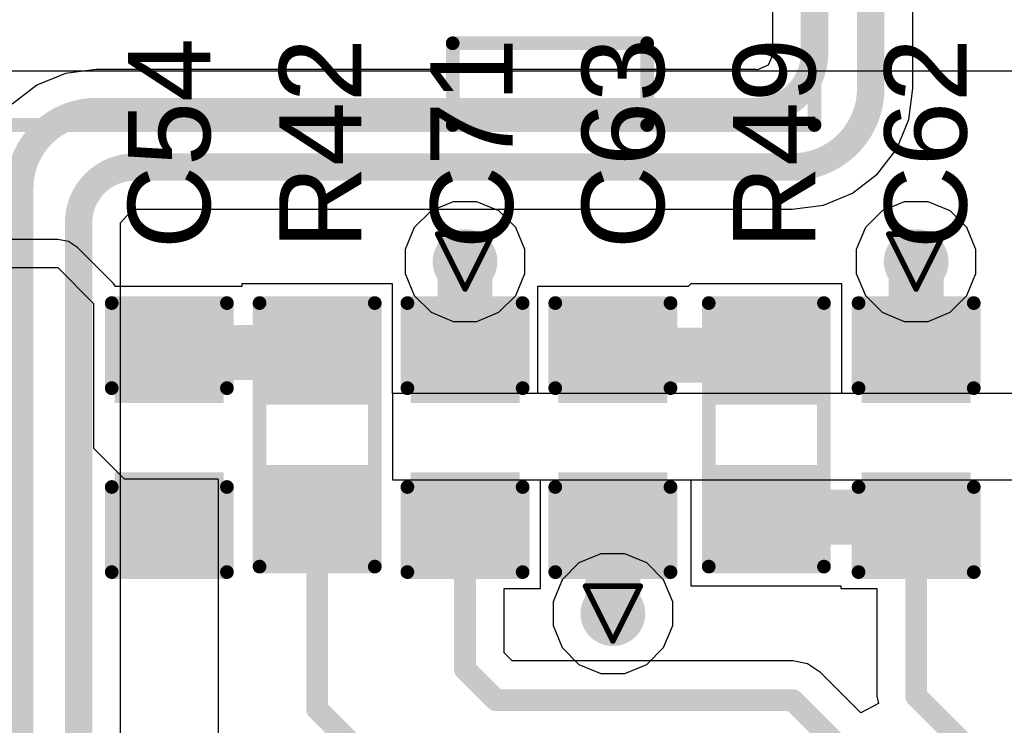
# Model space of a CAD drawing. Header units: inches. Extents: x 0 to 12.2, y 0 to 7.
# Tile 107 of 154: x 0.929 to 1.288, y 4.062 to 4.319. Entities that reach past the tile are written whole.
import ezdxf

# ---------------------------------------------------------------- set-up
doc = ezdxf.new("R2010")
doc.units = ezdxf.units.IN
doc.header["$MEASUREMENT"] = 0
for name, color, linetype in [('Bottom Layer', 5, 'Continuous'), ('Bottom Overlay', 54, 'Continuous'), ('Drill Drawing', 1, 'Continuous'), ('Layer 1', 16, 'Continuous'), ('Layer 2', 76, 'Continuous'), ('Top Layer', 1, 'Continuous'), ('Top Overlay', 2, 'Continuous'), ('Top Paste', 8, 'Continuous'), ('Top Solder', 216, 'Continuous'), ('Via Holes', 16, 'Continuous')]:
    doc.layers.add(name, color=color, linetype=linetype)
doc.styles.add('Arial', font='txt', dxfattribs={"height": 0.2})

# ---------------------------------------------------------------- blocks, each defined once
blk = doc.blocks.new('R___0603_115')
at = {"layer": 'Top Layer'}
for points in [[(-0.015, 0.0175), (-0.015, -0.0175), (-0.045, -0.0175), (-0.045, 0.0175)], [(0.045, 0.0175), (0.045, -0.0175), (0.015, -0.0175), (0.015, 0.0175)]]:
    blk.add_hatch(color=1, dxfattribs=at).paths.add_polyline_path(points)
at = {"layer": 'Top Paste'}
for points in [[(-0.015, 0.0175), (-0.015, -0.0175), (-0.045, -0.0175), (-0.045, 0.0175)], [(0.045, 0.0175), (0.045, -0.0175), (0.015, -0.0175), (0.015, 0.0175)]]:
    blk.add_hatch(color=8, dxfattribs=at).paths.add_polyline_path(points)
at = {"layer": 'Top Solder'}
for points in [[(-0.011, 0.0215), (-0.011, -0.0215), (-0.049, -0.0215), (-0.049, 0.0215)], [(0.049, 0.0215), (0.049, -0.0215), (0.011, -0.0215), (0.011, 0.0215)]]:
    blk.add_hatch(color=216, dxfattribs=at).paths.add_polyline_path(points)
at = {"layer": 'Top Overlay', "const_width": 0.005}
for points in [[(0.048, 0.021), (-0.048, 0.021)], [(-0.048, -0.021), (-0.048, 0.021)], [(0.048, -0.021), (0.048, 0.021)], [(0.048, -0.021), (-0.048, -0.021)]]:
    blk.add_lwpolyline(points, dxfattribs=at)
at = {"layer": 'Top Overlay', "const_width": 0.0025}
for points in [[(-0.04925, 0.021, 1), (-0.04675, 0.021, 1)], [(-0.04925, 0.021, 1), (-0.04675, 0.021, 1)], [(0.04675, 0.021, 1), (0.04925, 0.021, 1)], [(0.04675, 0.021, 1), (0.04925, 0.021, 1)], [(-0.04925, -0.021, 1), (-0.04675, -0.021, 1)], [(-0.04925, -0.021, 1), (-0.04675, -0.021, 1)], [(0.04675, -0.021, 1), (0.04925, -0.021, 1)], [(0.04675, -0.021, 1), (0.04925, -0.021, 1)]]:
    blk.add_lwpolyline(points, format="xyb", close=True, dxfattribs=at)
blk = doc.blocks.new('R___0603_122')
at = {"layer": 'Top Layer'}
for points in [[(-0.015, 0.0175), (-0.015, -0.0175), (-0.045, -0.0175), (-0.045, 0.0175)], [(0.045, 0.0175), (0.045, -0.0175), (0.015, -0.0175), (0.015, 0.0175)]]:
    blk.add_hatch(color=1, dxfattribs=at).paths.add_polyline_path(points)
at = {"layer": 'Top Paste'}
for points in [[(-0.015, 0.0175), (-0.015, -0.0175), (-0.045, -0.0175), (-0.045, 0.0175)], [(0.045, 0.0175), (0.045, -0.0175), (0.015, -0.0175), (0.015, 0.0175)]]:
    blk.add_hatch(color=8, dxfattribs=at).paths.add_polyline_path(points)
at = {"layer": 'Top Solder'}
for points in [[(-0.011, 0.0215), (-0.011, -0.0215), (-0.049, -0.0215), (-0.049, 0.0215)], [(0.049, 0.0215), (0.049, -0.0215), (0.011, -0.0215), (0.011, 0.0215)]]:
    blk.add_hatch(color=216, dxfattribs=at).paths.add_polyline_path(points)
at = {"layer": 'Top Overlay', "const_width": 0.005}
for points in [[(-0.048, 0.021), (-0.048, -0.021)], [(-0.048, 0.021), (0.048, 0.021)], [(0.048, 0.021), (0.048, -0.021)], [(-0.048, -0.021), (0.048, -0.021)]]:
    blk.add_lwpolyline(points, dxfattribs=at)
at = {"layer": 'Top Overlay', "const_width": 0.0025}
for points in [[(-0.04925, 0.021, 1), (-0.04675, 0.021, 1)], [(-0.04925, 0.021, 1), (-0.04675, 0.021, 1)], [(0.04675, 0.021, 1), (0.04925, 0.021, 1)], [(0.04675, 0.021, 1), (0.04925, 0.021, 1)], [(-0.04925, -0.021, 1), (-0.04675, -0.021, 1)], [(-0.04925, -0.021, 1), (-0.04675, -0.021, 1)], [(0.04675, -0.021, 1), (0.04925, -0.021, 1)], [(0.04675, -0.021, 1), (0.04925, -0.021, 1)]]:
    blk.add_lwpolyline(points, format="xyb", close=True, dxfattribs=at)
blk = doc.blocks.new('B8B_XH_A_LF__SN__B_189')
at = {"layer": 'Bottom Overlay', "const_width": 0.005}
for points in [[(0.4409448, -0.0898583), (0.4409448, 0.1365197)], [(0.309055, -0.0600787), (0.3799211, -0.0600787)], [(0.309055, -0.0898583), (0.309055, -0.0600787)], [(0.3799211, -0.0600787), (0.3799212, -0.0898583)], [(-0.440945, -0.0898583), (0.4409448, -0.0898583)]]:
    blk.add_lwpolyline(points, dxfattribs=at)
at = {"layer": 'Bottom Overlay', "const_width": 0.0025}
for points in [[(0.307805, -0.0600787, 1), (0.310305, -0.0600787, 1)], [(0.307805, -0.0600787, 1), (0.310305, -0.0600787, 1)], [(0.3786711, -0.0600787, 1), (0.3811711, -0.0600787, 1)], [(0.3786711, -0.0600787, 1), (0.3811711, -0.0600787, 1)], [(0.307805, -0.0898583, 1), (0.310305, -0.0898583, 1)], [(0.3786712, -0.0898583, 1), (0.3811712, -0.0898583, 1)], [(0.4396948, -0.0898583, 1), (0.4421948, -0.0898583, 1)], [(0.4396948, -0.0898583, 1), (0.4421948, -0.0898583, 1)]]:
    blk.add_lwpolyline(points, format="xyb", close=True, dxfattribs=at)
blk = doc.blocks.new('C___0603_285')
at = {"layer": 'Top Layer'}
for points in [[(-0.015, 0.0175), (-0.015, -0.0175), (-0.045, -0.0175), (-0.045, 0.0175)], [(0.045, 0.0175), (0.045, -0.0175), (0.015, -0.0175), (0.015, 0.0175)]]:
    blk.add_hatch(color=1, dxfattribs=at).paths.add_polyline_path(points)
at = {"layer": 'Top Paste'}
for points in [[(-0.015, 0.0175), (-0.015, -0.0175), (-0.045, -0.0175), (-0.045, 0.0175)], [(0.045, 0.0175), (0.045, -0.0175), (0.015, -0.0175), (0.015, 0.0175)]]:
    blk.add_hatch(color=8, dxfattribs=at).paths.add_polyline_path(points)
at = {"layer": 'Top Solder'}
for points in [[(-0.0126378, 0.0198622), (-0.0126378, -0.0198622), (-0.0473622, -0.0198622), (-0.0473622, 0.0198622)], [(0.0473622, 0.0198622), (0.0473622, -0.0198622), (0.0126378, -0.0198622), (0.0126378, 0.0198622)]]:
    blk.add_hatch(color=216, dxfattribs=at).paths.add_polyline_path(points)
at = {"layer": 'Top Overlay', "const_width": 0.005}
for points in [[(-0.049, -0.021), (-0.049, 0.021)], [(-0.018, 0.021), (-0.049, 0.021)], [(0.049, 0.021), (0.018, 0.021)], [(0.049, -0.021), (0.049, 0.021)], [(-0.018, -0.021), (-0.049, -0.021)], [(0.049, -0.021), (0.018, -0.021)]]:
    blk.add_lwpolyline(points, dxfattribs=at)
at = {"layer": 'Top Overlay', "const_width": 0.0025}
for points in [[(-0.05025, 0.021, 1), (-0.04775, 0.021, 1)], [(-0.05025, 0.021, 1), (-0.04775, 0.021, 1)], [(-0.01925, 0.021, 1), (-0.01675, 0.021, 1)], [(0.01675, 0.021, 1), (0.01925, 0.021, 1)], [(0.04775, 0.021, 1), (0.05025, 0.021, 1)], [(0.04775, 0.021, 1), (0.05025, 0.021, 1)], [(-0.05025, -0.021, 1), (-0.04775, -0.021, 1)], [(-0.05025, -0.021, 1), (-0.04775, -0.021, 1)], [(-0.01925, -0.021, 1), (-0.01675, -0.021, 1)], [(0.01675, -0.021, 1), (0.01925, -0.021, 1)], [(0.04775, -0.021, 1), (0.05025, -0.021, 1)], [(0.04775, -0.021, 1), (0.05025, -0.021, 1)]]:
    blk.add_lwpolyline(points, format="xyb", close=True, dxfattribs=at)
blk = doc.blocks.new('C___0603_292')
at = {"layer": 'Top Layer'}
for points in [[(-0.015, 0.0175), (-0.015, -0.0175), (-0.045, -0.0175), (-0.045, 0.0175)], [(0.045, 0.0175), (0.045, -0.0175), (0.015, -0.0175), (0.015, 0.0175)]]:
    blk.add_hatch(color=1, dxfattribs=at).paths.add_polyline_path(points)
at = {"layer": 'Top Paste'}
for points in [[(-0.015, 0.0175), (-0.015, -0.0175), (-0.045, -0.0175), (-0.045, 0.0175)], [(0.045, 0.0175), (0.045, -0.0175), (0.015, -0.0175), (0.015, 0.0175)]]:
    blk.add_hatch(color=8, dxfattribs=at).paths.add_polyline_path(points)
at = {"layer": 'Top Solder'}
for points in [[(-0.0126378, 0.0198622), (-0.0126378, -0.0198622), (-0.0473622, -0.0198622), (-0.0473622, 0.0198622)], [(0.0473622, 0.0198622), (0.0473622, -0.0198622), (0.0126378, -0.0198622), (0.0126378, 0.0198622)]]:
    blk.add_hatch(color=216, dxfattribs=at).paths.add_polyline_path(points)
at = {"layer": 'Top Overlay', "const_width": 0.005}
for points in [[(-0.018, 0.021), (-0.049, 0.021)], [(-0.049, -0.021), (-0.049, 0.021)], [(0.049, 0.021), (0.018, 0.021)], [(0.049, -0.021), (0.049, 0.021)], [(-0.018, -0.021), (-0.049, -0.021)], [(0.049, -0.021), (0.018, -0.021)]]:
    blk.add_lwpolyline(points, dxfattribs=at)
at = {"layer": 'Top Overlay', "const_width": 0.0025}
for points in [[(-0.05025, 0.021, 1), (-0.04775, 0.021, 1)], [(-0.05025, 0.021, 1), (-0.04775, 0.021, 1)], [(-0.01925, 0.021, 1), (-0.01675, 0.021, 1)], [(0.01675, 0.021, 1), (0.01925, 0.021, 1)], [(0.04775, 0.021, 1), (0.05025, 0.021, 1)], [(0.04775, 0.021, 1), (0.05025, 0.021, 1)], [(-0.05025, -0.021, 1), (-0.04775, -0.021, 1)], [(-0.05025, -0.021, 1), (-0.04775, -0.021, 1)], [(-0.01925, -0.021, 1), (-0.01675, -0.021, 1)], [(0.01675, -0.021, 1), (0.01925, -0.021, 1)], [(0.04775, -0.021, 1), (0.05025, -0.021, 1)], [(0.04775, -0.021, 1), (0.05025, -0.021, 1)]]:
    blk.add_lwpolyline(points, format="xyb", close=True, dxfattribs=at)
blk = doc.blocks.new('C___0603_293')
at = {"layer": 'Top Layer'}
for points in [[(-0.015, 0.0175), (-0.015, -0.0175), (-0.045, -0.0175), (-0.045, 0.0175)], [(0.045, 0.0175), (0.045, -0.0175), (0.015, -0.0175), (0.015, 0.0175)]]:
    blk.add_hatch(color=1, dxfattribs=at).paths.add_polyline_path(points)
at = {"layer": 'Top Paste'}
for points in [[(-0.015, 0.0175), (-0.015, -0.0175), (-0.045, -0.0175), (-0.045, 0.0175)], [(0.045, 0.0175), (0.045, -0.0175), (0.015, -0.0175), (0.015, 0.0175)]]:
    blk.add_hatch(color=8, dxfattribs=at).paths.add_polyline_path(points)
at = {"layer": 'Top Solder'}
for points in [[(-0.0126378, 0.0198622), (-0.0126378, -0.0198622), (-0.0473622, -0.0198622), (-0.0473622, 0.0198622)], [(0.0473622, 0.0198622), (0.0473622, -0.0198622), (0.0126378, -0.0198622), (0.0126378, 0.0198622)]]:
    blk.add_hatch(color=216, dxfattribs=at).paths.add_polyline_path(points)
at = {"layer": 'Top Overlay', "const_width": 0.005}
for points in [[(-0.049, 0.021), (-0.018, 0.021)], [(-0.049, 0.021), (-0.049, -0.021)], [(0.018, 0.021), (0.049, 0.021)], [(0.049, 0.021), (0.049, -0.021)], [(-0.049, -0.021), (-0.018, -0.021)], [(0.018, -0.021), (0.049, -0.021)]]:
    blk.add_lwpolyline(points, dxfattribs=at)
at = {"layer": 'Top Overlay', "const_width": 0.0025}
for points in [[(-0.05025, 0.021, 1), (-0.04775, 0.021, 1)], [(-0.05025, 0.021, 1), (-0.04775, 0.021, 1)], [(-0.01925, 0.021, 1), (-0.01675, 0.021, 1)], [(0.01675, 0.021, 1), (0.01925, 0.021, 1)], [(0.04775, 0.021, 1), (0.05025, 0.021, 1)], [(0.04775, 0.021, 1), (0.05025, 0.021, 1)], [(-0.05025, -0.021, 1), (-0.04775, -0.021, 1)], [(-0.05025, -0.021, 1), (-0.04775, -0.021, 1)], [(-0.01925, -0.021, 1), (-0.01675, -0.021, 1)], [(0.01675, -0.021, 1), (0.01925, -0.021, 1)], [(0.04775, -0.021, 1), (0.05025, -0.021, 1)], [(0.04775, -0.021, 1), (0.05025, -0.021, 1)]]:
    blk.add_lwpolyline(points, format="xyb", close=True, dxfattribs=at)
blk = doc.blocks.new('C___0603_301')
at = {"layer": 'Top Layer'}
for points in [[(-0.015, 0.0175), (-0.015, -0.0175), (-0.045, -0.0175), (-0.045, 0.0175)], [(0.045, 0.0175), (0.045, -0.0175), (0.015, -0.0175), (0.015, 0.0175)]]:
    blk.add_hatch(color=1, dxfattribs=at).paths.add_polyline_path(points)
at = {"layer": 'Top Paste'}
for points in [[(-0.015, 0.0175), (-0.015, -0.0175), (-0.045, -0.0175), (-0.045, 0.0175)], [(0.045, 0.0175), (0.045, -0.0175), (0.015, -0.0175), (0.015, 0.0175)]]:
    blk.add_hatch(color=8, dxfattribs=at).paths.add_polyline_path(points)
at = {"layer": 'Top Solder'}
for points in [[(-0.0126378, 0.0198622), (-0.0126378, -0.0198622), (-0.0473622, -0.0198622), (-0.0473622, 0.0198622)], [(0.0473622, 0.0198622), (0.0473622, -0.0198622), (0.0126378, -0.0198622), (0.0126378, 0.0198622)]]:
    blk.add_hatch(color=216, dxfattribs=at).paths.add_polyline_path(points)
at = {"layer": 'Top Overlay', "const_width": 0.005}
for points in [[(-0.049, -0.021), (-0.049, 0.021)], [(-0.018, 0.021), (-0.049, 0.021)], [(0.049, 0.021), (0.018, 0.021)], [(0.049, -0.021), (0.049, 0.021)], [(-0.018, -0.021), (-0.049, -0.021)], [(0.049, -0.021), (0.018, -0.021)]]:
    blk.add_lwpolyline(points, dxfattribs=at)
at = {"layer": 'Top Overlay', "const_width": 0.0025}
for points in [[(-0.05025, 0.021, 1), (-0.04775, 0.021, 1)], [(-0.05025, 0.021, 1), (-0.04775, 0.021, 1)], [(-0.01925, 0.021, 1), (-0.01675, 0.021, 1)], [(0.01675, 0.021, 1), (0.01925, 0.021, 1)], [(0.04775, 0.021, 1), (0.05025, 0.021, 1)], [(0.04775, 0.021, 1), (0.05025, 0.021, 1)], [(-0.05025, -0.021, 1), (-0.04775, -0.021, 1)], [(-0.05025, -0.021, 1), (-0.04775, -0.021, 1)], [(-0.01925, -0.021, 1), (-0.01675, -0.021, 1)], [(0.01675, -0.021, 1), (0.01925, -0.021, 1)], [(0.04775, -0.021, 1), (0.05025, -0.021, 1)], [(0.04775, -0.021, 1), (0.05025, -0.021, 1)]]:
    blk.add_lwpolyline(points, format="xyb", close=True, dxfattribs=at)

msp = doc.modelspace()

# ---------------------------------------------------------------- hatches: boundary and pattern name
at = {"layer": 'Bottom Layer'}
h = msp.add_hatch(color=5, dxfattribs=at)
edge = h.paths.add_edge_path()
edge.add_arc((1.0911088, 4.2304733), 0.011811, 0, 360)
h = msp.add_hatch(color=5, dxfattribs=at)
edge = h.paths.add_edge_path()
edge.add_arc((1.2555432, 4.2304733), 0.011811, 0, 360)
h = msp.add_hatch(color=5, dxfattribs=at)
edge = h.paths.add_edge_path()
edge.add_arc((1.145, 4.1022389), 0.011811, 0, 360)
at = {"layer": 'Layer 1'}
h = msp.add_hatch(color=16, dxfattribs=at)
edge = h.paths.add_edge_path()
edge.add_arc((1.0911088, 4.2304733), 0.011811, 0, 360)
h = msp.add_hatch(color=16, dxfattribs=at)
edge = h.paths.add_edge_path()
edge.add_arc((1.2555432, 4.2304733), 0.011811, 0, 360)
h = msp.add_hatch(color=16, dxfattribs=at)
edge = h.paths.add_edge_path()
edge.add_arc((1.145, 4.1022389), 0.011811, 0, 360)
at = {"layer": 'Layer 2'}
h = msp.add_hatch(color=76, dxfattribs=at)
edge = h.paths.add_edge_path()
edge.add_arc((1.0911088, 4.2304733), 0.011811, 0, 360)
h = msp.add_hatch(color=76, dxfattribs=at)
edge = h.paths.add_edge_path()
edge.add_arc((1.2555432, 4.2304733), 0.011811, 0, 360)
h = msp.add_hatch(color=76, dxfattribs=at)
edge = h.paths.add_edge_path()
edge.add_arc((1.145, 4.1022389), 0.011811, 0, 360)
at = {"layer": 'Top Layer'}
h = msp.add_hatch(color=1, dxfattribs=at)
edge = h.paths.add_edge_path()
edge.add_arc((1.0911088, 4.2304733), 0.011811, 0, 360)
h = msp.add_hatch(color=1, dxfattribs=at)
edge = h.paths.add_edge_path()
edge.add_arc((1.2555432, 4.2304733), 0.011811, 0, 360)
h = msp.add_hatch(color=1, dxfattribs=at)
edge = h.paths.add_edge_path()
edge.add_arc((1.145, 4.1022389), 0.011811, 0, 360)
at = {"layer": 'Via Holes'}
h = msp.add_hatch(color=7, dxfattribs=at)
edge = h.paths.add_edge_path()
edge.add_arc((1.0911088, 4.2304733), 0.0059055, 0, 360)
h = msp.add_hatch(color=7, dxfattribs=at)
edge = h.paths.add_edge_path()
edge.add_arc((1.2555432, 4.2304733), 0.0059055, 0, 360)
h = msp.add_hatch(color=7, dxfattribs=at)
edge = h.paths.add_edge_path()
edge.add_arc((1.145, 4.1022389), 0.0059055, 0, 360)

# ---------------------------------------------------------------- linework, layer by layer
at = {"layer": 'Bottom Layer'}
for p, q in [((1.2542871, 4.2935642), (1.2542871, 4.483763)), ((1.2032085, 4.4556454), (1.2032085, 4.3063374)), ((1.2032946, 4.3059044), (1.2016593, 4.3019563)), ((1.2032085, 4.3063374), (1.2032946, 4.3059044)), ((0.9566735, 4.3004831), (0.9454819, 4.2990097)), ((0.9566735, 4.3004071), (0.9566735, 4.3004831)), ((1.1972782, 4.3004071), (0.9566735, 4.3004071)), ((1.1977112, 4.300321), (1.1972782, 4.3004071)), ((1.2016593, 4.3019563), (1.1977112, 4.300321)), ((0.9454819, 4.2990097), (0.935053, 4.2946899)), ((0.935053, 4.2946899), (0.9260974, 4.2878181)), ((1.2528691, 4.2821632), (1.2543701, 4.2935642)), ((1.2543701, 4.2935642), (1.2542871, 4.2935642)), ((1.2484685, 4.2715392), (1.2528691, 4.2821632)), ((1.2414681, 4.2624161), (1.2484685, 4.2715392)), ((1.232345, 4.2554157), (1.2414681, 4.2624161)), ((1.221721, 4.2510151), (1.232345, 4.2554157)), ((0.9655444, 4.2445641), (0.970204, 4.2496341)), ((0.970204, 4.2496341), (0.9702647, 4.2496593)), ((0.9702647, 4.2496593), (0.9705772, 4.2495971)), ((0.9705772, 4.2495971), (1.21032, 4.2495971)), ((1.21032, 4.2495141), (1.221721, 4.2510151)), ((1.21032, 4.2495971), (1.21032, 4.2495141)), ((0.9655442, 4.2445637), (0.9655443, 4.2445641)), ((0.9655442, 3.0177501), (0.9655442, 4.2445637)), ((0.9655443, 4.2445641), (0.9655444, 4.2445641))]:
    msp.add_line(p, q, dxfattribs=at)
at = {"layer": 'Bottom Layer', "const_width": 0.01}
for points in [[(1.2389932, 4.2935642), (1.2389932, 4.483763)], [(1.2185024, 4.3063374), (1.2185024, 4.4564976)], [(0.9566735, 4.2851132), (1.1972782, 4.2851132)], [(0.9705772, 4.264891), (1.21032, 4.264891)], [(0.9288023, 2.3906997), (0.9288023, 4.257242)], [(0.9502503, 4.2445641), (0.9502504, 4.2445642)], [(0.9502503, 3.0177496), (0.9502503, 4.2445641)]]:
    msp.add_lwpolyline(points, dxfattribs=at)
for points in [[(1.2185024, 4.3063374, -0.4142135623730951), (1.1972782, 4.2851132)], [(1.2389932, 4.2935642, -0.4142135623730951), (1.21032, 4.264891)], [(0.9288023, 4.257242, -0.4142135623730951), (0.9566735, 4.2851132)], [(0.9502504, 4.2445642, -0.4142135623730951), (0.9705772, 4.264891)]]:
    msp.add_lwpolyline(points, format="xyb", dxfattribs=at)
at = {"layer": 'Bottom Layer', "const_width": 0.005}
for points in [[(1.2160024, 4.3063374, 1), (1.2210024, 4.3063374, 1)], [(1.2160024, 4.3063374, 1), (1.2210024, 4.3063374, 1)], [(1.2364932, 4.2935642, 1), (1.2414932, 4.2935642, 1)], [(1.2364932, 4.2935642, 1), (1.2414932, 4.2935642, 1)], [(0.9541735, 4.2851132, 1), (0.9591735, 4.2851132, 1)], [(0.9541735, 4.2851132, 1), (0.9591735, 4.2851132, 1)], [(1.1947782, 4.2851132, 1), (1.1997782, 4.2851132, 1)], [(1.1947782, 4.2851132, 1), (1.1997782, 4.2851132, 1)], [(0.9680772, 4.264891, 1), (0.9730772, 4.264891, 1)], [(0.9680772, 4.264891, 1), (0.9730772, 4.264891, 1)], [(1.20782, 4.264891, 1), (1.21282, 4.264891, 1)], [(1.20782, 4.264891, 1), (1.21282, 4.264891, 1)], [(0.9263023, 4.257242, 1), (0.9313023, 4.257242, 1)], [(0.9263023, 4.257242, 1), (0.9313023, 4.257242, 1)], [(0.9477503, 4.2445641, 1), (0.9527503, 4.2445641, 1)], [(0.9477503, 4.2445641, 1), (0.9527503, 4.2445641, 1)], [(0.9477504, 4.2445642, 1), (0.9527504, 4.2445642, 1)], [(0.9477504, 4.2445642, 1), (0.9527504, 4.2445642, 1)]]:
    msp.add_lwpolyline(points, format="xyb", close=True, dxfattribs=at)
at = {"layer": 'Drill Drawing', "const_width": 0.002}
for points in [[(1.0811088, 4.2404733), (1.1011088, 4.2404733)], [(1.0811088, 4.2404733), (1.0911088, 4.2204733)], [(1.0911088, 4.2204733), (1.1011088, 4.2404733)], [(1.2455432, 4.2404733), (1.2655432, 4.2404733)], [(1.2455432, 4.2404733), (1.2555432, 4.2204733)], [(1.2555432, 4.2204733), (1.2655432, 4.2404733)], [(1.135, 4.1122389), (1.155, 4.1122389)], [(1.135, 4.1122389), (1.145, 4.0922389)], [(1.145, 4.0922389), (1.155, 4.1122389)]]:
    msp.add_lwpolyline(points, dxfattribs=at)
at = {"layer": 'Drill Drawing', "const_width": 0.001}
for points in [[(1.0806088, 4.2404733, 1), (1.0816088, 4.2404733, 1)], [(1.0806088, 4.2404733, 1), (1.0816088, 4.2404733, 1)], [(1.1006088, 4.2404733, 1), (1.1016088, 4.2404733, 1)], [(1.1006088, 4.2404733, 1), (1.1016088, 4.2404733, 1)], [(1.2450432, 4.2404733, 1), (1.2460432, 4.2404733, 1)], [(1.2450432, 4.2404733, 1), (1.2460432, 4.2404733, 1)], [(1.2650432, 4.2404733, 1), (1.2660432, 4.2404733, 1)], [(1.2650432, 4.2404733, 1), (1.2660432, 4.2404733, 1)], [(1.0906088, 4.2204733, 1), (1.0916088, 4.2204733, 1)], [(1.0906088, 4.2204733, 1), (1.0916088, 4.2204733, 1)], [(1.2550432, 4.2204733, 1), (1.2560432, 4.2204733, 1)], [(1.2550432, 4.2204733, 1), (1.2560432, 4.2204733, 1)], [(1.1345, 4.1122389, 1), (1.1355, 4.1122389, 1)], [(1.1345, 4.1122389, 1), (1.1355, 4.1122389, 1)], [(1.1545, 4.1122389, 1), (1.1555, 4.1122389, 1)], [(1.1545, 4.1122389, 1), (1.1555, 4.1122389, 1)], [(1.1445, 4.0922389, 1), (1.1455, 4.0922389, 1)], [(1.1445, 4.0922389, 1), (1.1455, 4.0922389, 1)]]:
    msp.add_lwpolyline(points, format="xyb", close=True, dxfattribs=at)
at = {"layer": 'Layer 2'}
for p, q in [((0.6851306, 4.3), (1.4257354, 4.2999999)), ((1.0867703, 4.2522843), (1.0787539, 4.2489638)), ((1.0954473, 4.2522843), (1.0867703, 4.2522843)), ((1.1034637, 4.2489638), (1.0954473, 4.2522843)), ((1.2512047, 4.2522843), (1.2431883, 4.2489638)), ((1.2598817, 4.2522843), (1.2512047, 4.2522843)), ((1.2678981, 4.2489638), (1.2598817, 4.2522843)), ((1.0787539, 4.2489638), (1.0726183, 4.2428282)), ((1.1095993, 4.2428282), (1.1034637, 4.2489638)), ((1.2431883, 4.2489638), (1.2370527, 4.2428282)), ((1.2740337, 4.2428282), (1.2678981, 4.2489638)), ((1.0726183, 4.2428282), (1.0692978, 4.2348118)), ((1.1129198, 4.2348118), (1.1095993, 4.2428282)), ((1.2370527, 4.2428282), (1.2337322, 4.2348118)), ((1.2773542, 4.2348118), (1.2740337, 4.2428282)), ((1.0692978, 4.2348118), (1.0692978, 4.2261348)), ((1.1129198, 4.2261348), (1.1129198, 4.2348118)), ((1.2337322, 4.2348118), (1.2337322, 4.2261348)), ((1.2773542, 4.2261348), (1.2773542, 4.2348118)), ((1.0692978, 4.2261348), (1.0726183, 4.2181184)), ((1.1095993, 4.2181184), (1.1129198, 4.2261348)), ((1.2337322, 4.2261348), (1.2370527, 4.2181184)), ((1.2740337, 4.2181184), (1.2773542, 4.2261348)), ((1.0726183, 4.2181184), (1.0787539, 4.2119828)), ((1.1034637, 4.2119828), (1.1095993, 4.2181184)), ((1.2370527, 4.2181184), (1.2431883, 4.2119828)), ((1.2678981, 4.2119828), (1.2740337, 4.2181184)), ((1.0787539, 4.2119828), (1.0867703, 4.2086623)), ((1.0954473, 4.2086623), (1.1034637, 4.2119828)), ((1.2431883, 4.2119828), (1.2512047, 4.2086623)), ((1.2598817, 4.2086623), (1.2678981, 4.2119828)), ((1.0867703, 4.2086623), (1.0954473, 4.2086623)), ((1.2512047, 4.2086623), (1.2598817, 4.2086623)), ((1.1406615, 4.1240499), (1.1326451, 4.1207294)), ((1.1493385, 4.1240499), (1.1406615, 4.1240499)), ((1.1573549, 4.1207294), (1.1493385, 4.1240499)), ((1.1326451, 4.1207294), (1.1265095, 4.1145938)), ((1.1634905, 4.1145938), (1.1573549, 4.1207294)), ((1.1265095, 4.1145938), (1.123189, 4.1065774)), ((1.166811, 4.1065774), (1.1634905, 4.1145938)), ((1.123189, 4.1065774), (1.123189, 4.0979004)), ((1.166811, 4.0979004), (1.166811, 4.1065774)), ((1.123189, 4.0979004), (1.1265095, 4.089884)), ((1.1634905, 4.089884), (1.166811, 4.0979004)), ((1.1265095, 4.089884), (1.1326451, 4.0837484)), ((1.1573549, 4.0837484), (1.1634905, 4.089884)), ((1.1326451, 4.0837484), (1.1406615, 4.0804279)), ((1.1493385, 4.0804279), (1.1573549, 4.0837484)), ((1.1406615, 4.0804279), (1.1493385, 4.0804279))]:
    msp.add_line(p, q, dxfattribs=at)
at = {"layer": 'Top Layer'}
for p, q in [((0.94264, 4.2385442), (0.8666056, 4.2385442)), ((0.9465418, 4.2377681), (0.94264, 4.2385442)), ((0.9498496, 4.2355579), (0.9465418, 4.2377681)), ((0.9629496, 4.2224579), (0.9498496, 4.2355579)), ((0.8680521, 4.2283483), (0.94264, 4.2283483)), ((0.94264, 4.2283483), (0.95574, 4.2152483)), ((0.9636858, 4.2213561), (0.9629496, 4.2224579)), ((1.0097176, 4.2213561), (0.9636858, 4.2213561)), ((1.0647176, 4.2223561), (1.0097176, 4.2223561)), ((1.0097176, 4.2223561), (1.0097176, 4.2213561)), ((1.0647176, 4.1823561), (1.0647176, 4.2223561)), ((1.1724999, 4.2213561), (1.1175, 4.2213561)), ((1.1175, 4.2213561), (1.1175, 4.1823561)), ((1.1734371, 4.2223562), (1.1724999, 4.2213561)), ((1.1734371, 4.2223561), (1.1734371, 4.2223562)), ((1.2284371, 4.2223561), (1.1734371, 4.2223561)), ((1.2284371, 4.1823561), (1.2284371, 4.2223561)), ((0.95574, 4.2152483), (0.95574, 4.1625118)), ((1.6749198, 4.1823561), (1.0647176, 4.1823561)), ((1.0647176, 4.1823561), (1.0647176, 4.1509217)), ((1.1175, 4.1823561), (1.0647176, 4.1823561)), ((1.3399174, 4.1823561), (1.2284371, 4.1823561)), ((0.95574, 4.1625118), (0.9668957, 4.1513561)), ((0.9668957, 4.1513561), (1.0008263, 4.1513561)), ((1.0008263, 4.1513561), (1.0011022, 4.1510802)), ((1.0011022, 4.1510802), (1.0011022, 4.0533977)), ((1.0647176, 4.1509217), (1.6749198, 4.1509217)), ((1.1186088, 4.1113561), (1.1186088, 4.1509217)), ((1.1186088, 4.1509217), (1.1734371, 4.1509217)), ((1.1734371, 4.1509217), (1.1734371, 4.1123561)), ((1.1053831, 4.0879021), (1.1053831, 4.1113561)), ((1.1053831, 4.1113561), (1.1186088, 4.1113561)), ((1.1734371, 4.1123561), (1.2280432, 4.1123561)), ((1.2280432, 4.1123561), (1.2280432, 4.1113561)), ((1.2280432, 4.1113561), (1.2412689, 4.1113561)), ((1.2412689, 4.1113561), (1.2412689, 4.0721484)), ((1.1083007, 4.0849845), (1.1053831, 4.0879021)), ((1.2105339, 4.0849845), (1.1083007, 4.0849845)), ((1.2105344, 4.0849846), (1.2105339, 4.0849845)), ((1.2159969, 4.0838979), (1.2105344, 4.0849846)), ((1.2206279, 4.0808037), (1.2159969, 4.0838979)), ((1.2353355, 4.066096), (1.2206279, 4.0808037)), ((1.2412689, 4.0721484), (1.2412688, 4.0721479)), ((1.2412688, 4.0721479), (1.2417867, 4.0695444)), ((1.2417867, 4.0695444), (1.2353355, 4.066096))]:
    msp.add_line(p, q, dxfattribs=at)
for points, const_width in [([(1.0911088, 4.1963561), (1.0911088, 4.2304733)], 0.02), ([(1.2555432, 4.1963561), (1.2555432, 4.2304733)], 0.02), ([(0.9843264, 4.1973561), (1.0372176, 4.1973561)], 0.02), ([(1.145, 4.1963561), (1.2009371, 4.1963561)], 0.02), ([(1.145, 4.1022389), (1.145, 4.1363561)], 0.02), ([(1.2009371, 4.1373561), (1.2545432, 4.1373561)], 0.02), ([(1.0372176, 4.067395), (1.0372176, 4.1373561)], 0.008), ([(1.0911088, 4.0819894), (1.0911088, 4.1363561)], 0.008), ([(1.2555432, 4.1353561), (1.2555432, 4.1363561)], 0.008), ([(1.2555432, 4.0721479), (1.2555432, 4.1353561)], 0.008), ([(1.0911088, 4.0819894), (1.102388, 4.0707102)], 0.008), ([(1.102388, 4.0707102), (1.2105344, 4.0707102)], 0.008), ([(1.2105344, 4.0707102), (1.2946586, 3.986586)], 0.008), ([(1.2555432, 4.0721479), (1.323442, 4.0042491)], 0.008), ([(1.0372176, 4.067395), (1.0489024, 4.0557102)], 0.008)]:
    msp.add_lwpolyline(points, dxfattribs=dict(at, const_width=const_width))
for points, const_width in [([(1.0861088, 4.2304733, 1), (1.0961088, 4.2304733, 1)], 0.01), ([(1.2505432, 4.2304733, 1), (1.2605432, 4.2304733, 1)], 0.01), ([(0.9793264, 4.1973561, 1), (0.9893264, 4.1973561, 1)], 0.01), ([(1.0322176, 4.1973561, 1), (1.0422176, 4.1973561, 1)], 0.01), ([(1.0861088, 4.1963561, 1), (1.0961088, 4.1963561, 1)], 0.01), ([(1.14, 4.1963561, 1), (1.15, 4.1963561, 1)], 0.01), ([(1.1959371, 4.1963561, 1), (1.2059371, 4.1963561, 1)], 0.01), ([(1.2505432, 4.1963561, 1), (1.2605432, 4.1963561, 1)], 0.01), ([(1.14, 4.1363561, 1), (1.15, 4.1363561, 1)], 0.01), ([(1.1959371, 4.1373561, 1), (1.2059371, 4.1373561, 1)], 0.01), ([(1.2495432, 4.1373561, 1), (1.2595432, 4.1373561, 1)], 0.01), ([(1.0352176, 4.1373561, 1), (1.0392176, 4.1373561, 1)], 0.004), ([(1.0891088, 4.1363561, 1), (1.0931088, 4.1363561, 1)], 0.004), ([(1.2535432, 4.1363561, 1), (1.2575432, 4.1363561, 1)], 0.004), ([(1.2535432, 4.1353561, 1), (1.2575432, 4.1353561, 1)], 0.004), ([(1.2535432, 4.1353561, 1), (1.2575432, 4.1353561, 1)], 0.004), ([(1.14, 4.1022389, 1), (1.15, 4.1022389, 1)], 0.01), ([(1.0891088, 4.0819894, 1), (1.0931088, 4.0819894, 1)], 0.004), ([(1.0891088, 4.0819894, 1), (1.0931088, 4.0819894, 1)], 0.004), ([(1.100388, 4.0707102, 1), (1.104388, 4.0707102, 1)], 0.004), ([(1.100388, 4.0707102, 1), (1.104388, 4.0707102, 1)], 0.004), ([(1.2085344, 4.0707102, 1), (1.2125344, 4.0707102, 1)], 0.004), ([(1.2085344, 4.0707102, 1), (1.2125344, 4.0707102, 1)], 0.004), ([(1.2535432, 4.0721479, 1), (1.2575432, 4.0721479, 1)], 0.004), ([(1.2535432, 4.0721479, 1), (1.2575432, 4.0721479, 1)], 0.004), ([(1.0352176, 4.067395, 1), (1.0392176, 4.067395, 1)], 0.004), ([(1.0352176, 4.067395, 1), (1.0392176, 4.067395, 1)], 0.004)]:
    msp.add_lwpolyline(points, format="xyb", close=True, dxfattribs=dict(at, const_width=const_width))

# ---------------------------------------------------------------- block references
msp.add_blockref('B8B_XH_A_LF__SN__B_189', (0.7775576, 4.3700805))
for name, p, rotation in [('C___0603_301', (0.9833264, 4.1663561), 270), ('R___0603_122', (1.0372176, 4.1673561), 90), ('C___0603_285', (1.0911088, 4.1663561), 270), ('C___0603_292', (1.145, 4.1663561), 270), ('R___0603_115', (1.2009371, 4.1673561), 270), ('C___0603_293', (1.2555432, 4.1663561), 90)]:
    msp.add_blockref(name, p, dxfattribs=dict(rotation=rotation))

# ---------------------------------------------------------------- texts
at = {"layer": 'Top Overlay', "style": 'Arial'}
for s, p in [('C54', (0.9982228, 4.235013)), ('R42', (1.0533704, 4.235013)), ('C71', (1.108518, 4.235013)), ('C63', (1.1636656, 4.235013)), ('R49', (1.2188132, 4.235013)), ('C62', (1.2739608, 4.235013))]:
    msp.add_text(s, height=0.03, rotation=90, dxfattribs=at).set_placement(p)

doc.saveas('drawing.dxf')
